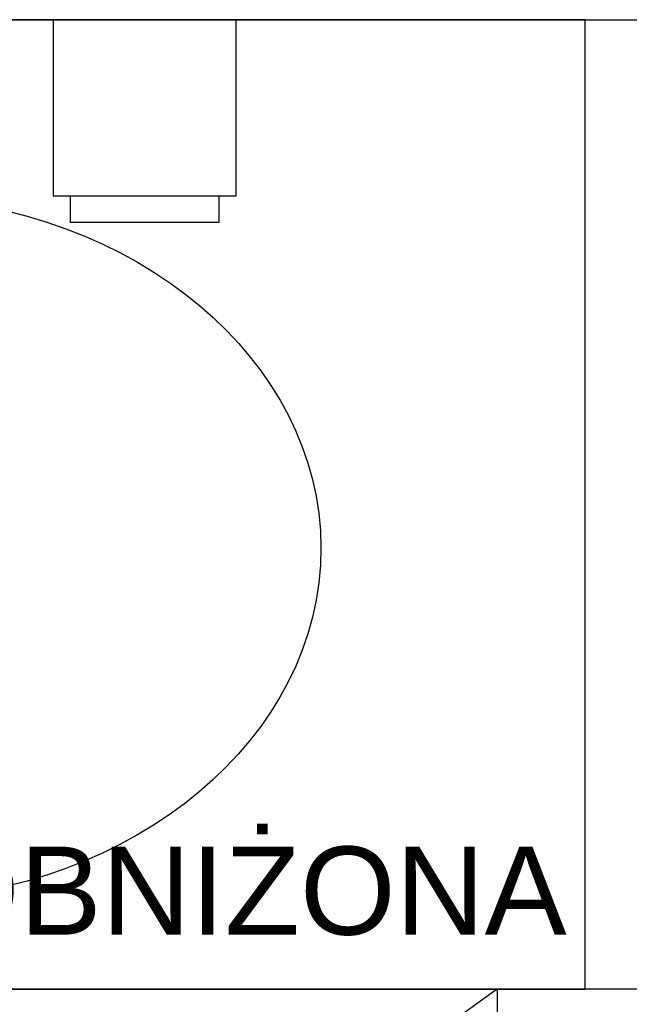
# Model space of a CAD drawing. Header units: millimetres. Extents: x 6161 to 8965, y -9035 to -5431.
# Tile 143 of 256: x 6582 to 6616, y -6625 to -6569. Entities that reach past the tile are written whole.
import ezdxf

# ---------------------------------------------------------------- set-up
doc = ezdxf.new("R2010")
doc.units = ezdxf.units.MM
doc.linetypes.add('DASHED', pattern=[19.05, 12.7, -6.35])
doc.layers.add('Korekty Orlen', color=1, linetype='Continuous', lineweight=13, true_color=0xff0000)
doc.layers.add('Wyposazenie Wew - Urzadzenia Sanitarne', color=6, linetype='Continuous')
doc.layers.add('Ściany', color=7, linetype='Continuous')
doc.styles.add('RomanS', font='romans.shx')

# ---------------------------------------------------------------- blocks, each defined once
blk = doc.blocks.new('Modul_MOP')
at = {"color": 9, "linetype": 'DASHED', "ltscale": 5, "true_color": 0xb8b8b8}
blk.add_lwpolyline([(-35, -55), (-35, -105), (35, -105), (35, -55), (-35, -55), (35, -105), (-35, -105), (35, -55)], dxfattribs=at)
blk.add_ellipse((0, -30), major_axis=(-25, 0), ratio=0.8, start_param=4.807479, end_param=10.900484)
blk = doc.blocks.new('MERIDA TOP-TOP')
blk.add_lwpolyline([(-5.2, 0), (-5.2, -10), (5.2, -10), (5.2, 0), (-5.2, 0)])
blk.add_lwpolyline([(-4.2, -10), (4.2, -10), (4.2, -11.5), (-4.2, -11.5)], close=True)

msp = doc.modelspace()

# ---------------------------------------------------------------- linework, layer by layer
at = {"layer": 'Wyposazenie Wew - Urzadzenia Sanitarne'}
for points in [[(7013.833, -6623.817), (6518.833, -6623.817), (6518.833, -6568.817), (7013.833, -6568.817)], [(6613.833, -6568.817), (6518.833, -6568.817), (6518.833, -6623.817), (6613.833, -6623.817)]]:
    msp.add_lwpolyline(points, close=True, dxfattribs=at)
at = {"layer": 'Ściany'}
msp.add_lwpolyline([(6518.833, -6678.817), (6518.833, -6568.817), (7013.833, -6568.817), (7013.833, -6788.817)], dxfattribs=at)

# ---------------------------------------------------------------- block references
at = {"layer": 'Wyposazenie Wew - Urzadzenia Sanitarne', "xscale": -1}
msp.add_blockref('Modul_MOP', (6573.833, -6568.817), dxfattribs=at)
at = {"layer": 'Wyposazenie Wew - Urzadzenia Sanitarne'}
msp.add_blockref('MERIDA TOP-TOP', (6588.833, -6568.817), dxfattribs=at)

# ---------------------------------------------------------------- texts
at = {"layer": 'Korekty Orlen', "insert": (6576.304, -6615.723), "char_height": 5, "width": 78.37078, "attachment_point": 1, "style": 'RomanS'}
msp.add_mtext('{\\fArial|b0|i0|c238|p34;OBNIŻONA}', dxfattribs=at)

doc.saveas('drawing.dxf')
